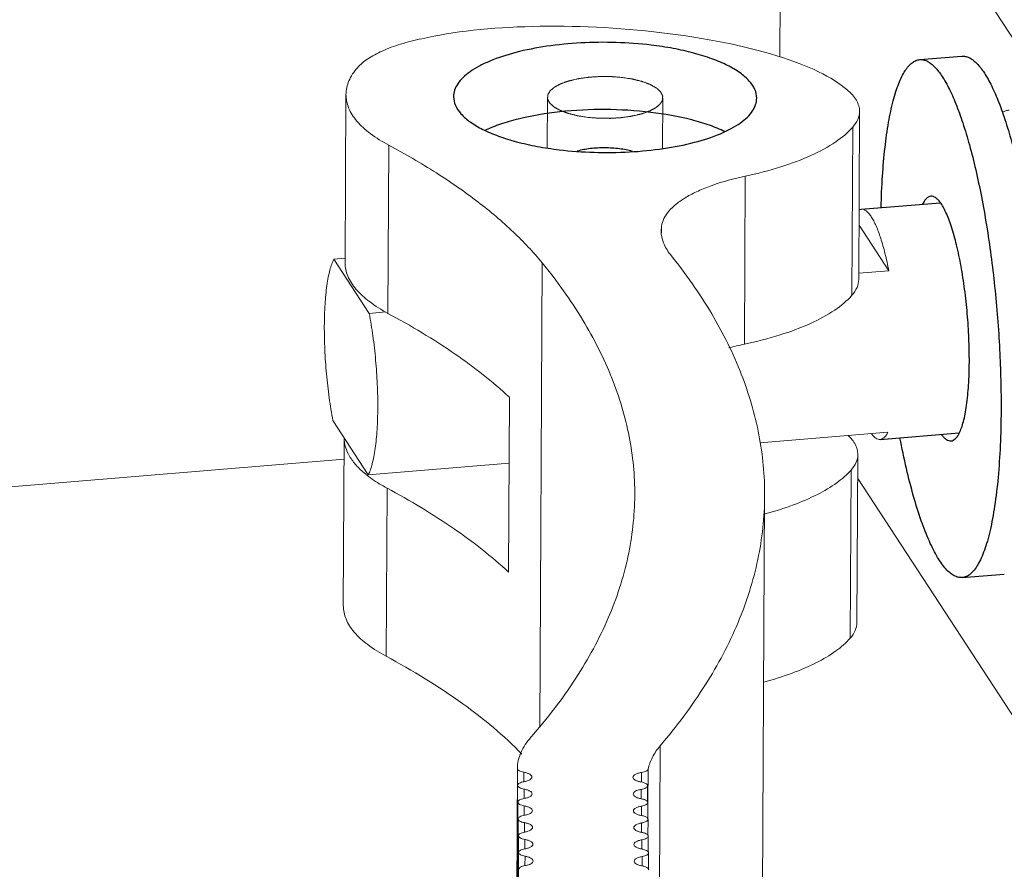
# Model space of a CAD drawing. Header units: millimetres. Extents: x 24895 to 26296, y -11704 to -10713.
# Tile 34 of 47: x 26164 to 26189, y -11435 to -11414. Entities that reach past the tile are written whole.
import ezdxf

# ---------------------------------------------------------------- set-up
doc = ezdxf.new("R2010")
doc.units = ezdxf.units.MM
doc.header["$LTSCALE"] = 50
doc.layers.get('0').update_dxf_attribs({"lineweight": 18})
doc.layers.add('02___PRT_ALL_AXES', color=7, linetype='Continuous')

msp = doc.modelspace()

# ---------------------------------------------------------------- linework, layer by layer
at = {"color": 7, "linetype": 'Continuous'}
for p, q in [((26190.367, -11415.786), (26183.764, -11405.666)), ((26183.479, -11408.946), (26183.45, -11414.555)), ((26172.611, -11419.684), (26172.633, -11415.492)), ((26185.419, -11420.105), (26185.44, -11415.912)), ((26185.271, -11416.305), (26185.25, -11420.498)), ((26173.679, -11420.949), (26173.701, -11416.756)), ((26182.589, -11417.527), (26182.567, -11421.719)), ((26180.491, -11418.889), (26180.499, -11418.777)), ((26180.499, -11418.777), (26180.498, -11418.94)), ((26186.169, -11419.887), (26185.426, -11418.748)), ((26172.329, -11419.598), (26172.611, -11419.575)), ((26172.329, -11419.598), (26173.211, -11420.949)), ((26177.467, -11431.242), (26177.526, -11419.691)), ((26185.42, -11419.948), (26186.169, -11419.887)), ((26173.211, -11420.949), (26173.628, -11420.915)), ((26176.688, -11427.403), (26176.711, -11423.043)), ((26172.308, -11423.623), (26173.19, -11424.974)), ((26182.949, -11424.174), (26186.148, -11423.911)), ((26172.567, -11428.236), (26172.588, -11424.052)), ((26185.375, -11428.657), (26185.396, -11424.464)), ((26153.283, -11426.172), (26172.586, -11424.589)), ((26173.19, -11424.974), (26176.702, -11424.686)), ((26185.227, -11424.857), (26185.206, -11429.05)), ((26185.393, -11425.064), (26206.736, -11457.774)), ((26173.635, -11429.501), (26173.656, -11425.308)), ((26183.007, -11438.249), (26183.073, -11425.505)), ((26180.404, -11444.476), (26180.469, -11431.732)), ((26176.841, -11445.043), (26176.907, -11432.298)), ((26176.907, -11432.298), (26176.907, -11432.298)), ((26180.168, -11432.312), (26180.164, -11433.147)), ((26177.067, -11432.628), (26177.068, -11432.393)), ((26180, -11432.399), (26179.999, -11432.635)), ((26176.913, -11432.72), (26176.847, -11445.465)), ((26176.913, -11432.719), (26176.913, -11432.719)), ((26177.073, -11433.046), (26177.074, -11432.812)), ((26179.994, -11432.82), (26179.993, -11433.054)), ((26180.152, -11432.727), (26180.15, -11433.133)), ((26180.152, -11432.729), (26180.152, -11432.728)), ((26176.919, -11433.139), (26176.853, -11445.883)), ((26176.919, -11433.137), (26176.919, -11433.138)), ((26177.079, -11433.465), (26177.08, -11433.231)), ((26180, -11433.238), (26179.999, -11433.473)), ((26180.159, -11433.146), (26180.156, -11433.551)), ((26180.158, -11433.147), (26180.158, -11433.147)), ((26176.925, -11433.558), (26176.859, -11446.302)), ((26176.925, -11433.556), (26176.925, -11433.557)), ((26180.165, -11433.564), (26180.162, -11433.97)), ((26180.164, -11433.566), (26180.164, -11433.565)), ((26177.085, -11433.884), (26177.086, -11433.649)), ((26180.006, -11433.657), (26180.005, -11433.891)), ((26176.931, -11433.977), (26176.865, -11446.721)), ((26176.932, -11433.975), (26176.932, -11433.976)), ((26180.171, -11433.983), (26180.168, -11434.389)), ((26180.17, -11433.985), (26180.17, -11433.984)), ((26177.091, -11434.303), (26177.092, -11434.068)), ((26180.012, -11434.076), (26180.011, -11434.31)), ((26176.871, -11447.137), (26176.937, -11434.393)), ((26177.097, -11434.721), (26177.098, -11434.487)), ((26180.018, -11434.495), (26180.017, -11434.729)), ((26180.175, -11434.808), (26180.177, -11434.404))]:
    msp.add_line(p, q, dxfattribs=at)
at = {"color": 2, "linetype": 'Continuous'}
for p, q in [((26177.656, -11415.557), (26177.649, -11416.82)), ((26180.536, -11415.572), (26180.529, -11416.835))]:
    msp.add_line(p, q, dxfattribs=at)
at = {"color": 7, "linetype": 'Continuous'}
for centre, radius, start, end in [((26184.074, -11428.808), 7.248, 102.0021, 105.1322), ((26174.724, -11422.997), 2.533, 230.5871, 232.0834)]:
    msp.add_arc(centre, radius, start, end, dxfattribs=at)
msp.add_ellipse((26179.096, -11415.565), major_axis=(6.335, -0.39), ratio=0.27359, start_param=0.330665, end_param=2.393643, dxfattribs=at)
for points, knots in [([(26174.524, -11414.1), (26174.344, -11414.137), (26174.009, -11414.222), (26173.554, -11414.388), (26173.19, -11414.581), (26172.994, -11414.74), (26172.92, -11414.824)], [0, 0, 0, 0, 0.308557, 0.580821, 0.811577, 1, 1, 1, 1]), ([(26172.92, -11414.824), (26172.833, -11414.923), (26172.691, -11415.129), (26172.633, -11415.377), (26172.633, -11415.492)], [0, 0, 0, 0, 0.531719, 1, 1, 1, 1]), ([(26185.44, -11415.913), (26185.441, -11415.866), (26185.426, -11415.768), (26185.363, -11415.628), (26185.26, -11415.492), (26185.172, -11415.411), (26185.122, -11415.371)], [0, 0, 0, 0, 0.216476, 0.448186, 0.707049, 1, 1, 1, 1]), ([(26172.633, -11415.492), (26172.632, -11415.606), (26172.685, -11415.849), (26172.907, -11416.184), (26173.254, -11416.494), (26173.54, -11416.671), (26173.701, -11416.756)], [0, 0, 0, 0, 0.196795, 0.419538, 0.684961, 1, 1, 1, 1]), ([(26189.171, -11415.884), (26189.142, -11415.886), (26189.083, -11415.897), (26189.028, -11415.921), (26189.001, -11415.935)], [0, 0, 0, 0, 0.489853, 1, 1, 1, 1]), ([(26185.271, -11416.305), (26185.322, -11416.247), (26185.406, -11416.126), (26185.44, -11415.981), (26185.44, -11415.913)], [0, 0, 0, 0, 0.531466, 1, 1, 1, 1]), ([(26182.589, -11417.527), (26182.889, -11417.463), (26183.45, -11417.319), (26184.21, -11417.039), (26184.82, -11416.714), (26185.147, -11416.447), (26185.271, -11416.305)], [0, 0, 0, 0, 0.308369, 0.580331, 0.811127, 1, 1, 1, 1]), ([(26173.701, -11416.756), (26174.104, -11416.973), (26174.866, -11417.414), (26175.908, -11418.134), (26176.796, -11418.882), (26177.304, -11419.419), (26177.526, -11419.691)], [0, 0, 0, 0, 0.283331, 0.544032, 0.782521, 1, 1, 1, 1]), ([(26180.499, -11418.777), (26180.509, -11418.712), (26180.555, -11418.576), (26180.685, -11418.388), (26180.875, -11418.21), (26181.122, -11418.043), (26181.422, -11417.889), (26181.909, -11417.694), (26182.309, -11417.587), (26182.589, -11417.527)], [0, 0, 0, 0, 0.078143, 0.165648, 0.266483, 0.38272, 0.514911, 0.662678, 1, 1, 1, 1]), ([(26185.427, -11418.37), (26185.431, -11418.367), (26185.449, -11418.359), (26185.468, -11418.354), (26185.483, -11418.353)], [0, 0, 0, 0, 0.259284, 1, 1, 1, 1]), ([(26185.483, -11418.353), (26185.503, -11418.352), (26185.548, -11418.359), (26185.611, -11418.396), (26185.674, -11418.459), (26185.712, -11418.511), (26185.732, -11418.541)], [0, 0, 0, 0, 0.187687, 0.405689, 0.673501, 1, 1, 1, 1]), ([(26185.732, -11418.541), (26185.753, -11418.574), (26185.796, -11418.648), (26185.88, -11418.825), (26185.977, -11419.094), (26186.082, -11419.468), (26186.141, -11419.741), (26186.169, -11419.887)], [0, 0, 0, 0, 0.083862, 0.180669, 0.411337, 0.68699, 1, 1, 1, 1]), ([(26180.722, -11419.481), (26180.651, -11419.392), (26180.535, -11419.207), (26180.49, -11418.991), (26180.491, -11418.889)], [0, 0, 0, 0, 0.528317, 1, 1, 1, 1]), ([(26183.073, -11425.505), (26183.076, -11424.995), (26182.977, -11423.955), (26182.523, -11422.418), (26181.768, -11420.902), (26181.098, -11419.95), (26180.722, -11419.481)], [0, 0, 0, 0, 0.232195, 0.471973, 0.726094, 1, 1, 1, 1]), ([(26172.308, -11423.623), (26172.272, -11423.435), (26172.209, -11423.048), (26172.142, -11422.458), (26172.101, -11421.859), (26172.088, -11421.28), (26172.104, -11420.745), (26172.142, -11420.339), (26172.188, -11420.056), (26172.228, -11419.878), (26172.273, -11419.727), (26172.309, -11419.637), (26172.329, -11419.598)], [0, 0, 0, 0, 0.140774, 0.289138, 0.438789, 0.583343, 0.716686, 0.833309, 0.8839, 0.928723, 0.967473, 1, 1, 1, 1]), ([(26172.611, -11419.684), (26172.61, -11419.798), (26172.663, -11420.042), (26172.885, -11420.376), (26173.233, -11420.687), (26173.519, -11420.863), (26173.679, -11420.949)], [0, 0, 0, 0, 0.196795, 0.419538, 0.68496, 1, 1, 1, 1]), ([(26177.526, -11419.691), (26177.894, -11420.142), (26178.551, -11421.056), (26179.292, -11422.515), (26179.739, -11423.995), (26179.836, -11424.997), (26179.833, -11425.488)], [0, 0, 0, 0, 0.274652, 0.528926, 0.768386, 1, 1, 1, 1]), ([(26185.25, -11420.498), (26185.301, -11420.44), (26185.385, -11420.318), (26185.418, -11420.172), (26185.419, -11420.105)], [0, 0, 0, 0, 0.53171, 1, 1, 1, 1]), ([(26182.567, -11421.719), (26182.868, -11421.655), (26183.428, -11421.512), (26184.188, -11421.231), (26184.798, -11420.907), (26185.126, -11420.639), (26185.25, -11420.498)], [0, 0, 0, 0, 0.308369, 0.580332, 0.811128, 1, 1, 1, 1]), ([(26173.211, -11420.949), (26173.247, -11421.137), (26173.31, -11421.523), (26173.377, -11422.114), (26173.418, -11422.713), (26173.431, -11423.292), (26173.415, -11423.827), (26173.377, -11424.233), (26173.331, -11424.516), (26173.291, -11424.694), (26173.246, -11424.845), (26173.21, -11424.934), (26173.19, -11424.974)], [0, 0, 0, 0, 0.140774, 0.289138, 0.438789, 0.583343, 0.716686, 0.833309, 0.8839, 0.928723, 0.967473, 1, 1, 1, 1]), ([(26176.711, -11423.043), (26176.288, -11422.65), (26175.314, -11421.89), (26174.255, -11421.258), (26173.679, -11420.949)], [0, 0, 0, 0, 0.468754, 1, 1, 1, 1]), ([(26185.396, -11424.464), (26185.396, -11424.424), (26185.386, -11424.341), (26185.32, -11424.171), (26185.228, -11424.06), (26185.157, -11423.992)], [0, 0, 0, 0, 0.223444, 0.458789, 1, 1, 1, 1]), ([(26185.953, -11424.094), (26185.936, -11424.095), (26185.897, -11424.091), (26185.842, -11424.063), (26185.787, -11424.016), (26185.754, -11423.977), (26185.737, -11423.954)], [0, 0, 0, 0, 0.197315, 0.419441, 0.683864, 1, 1, 1, 1]), ([(26186.148, -11423.911), (26186.135, -11423.938), (26186.108, -11423.985), (26186.061, -11424.043), (26186.009, -11424.081), (26185.971, -11424.093), (26185.953, -11424.094)], [0, 0, 0, 0, 0.318026, 0.58314, 0.804507, 1, 1, 1, 1]), ([(26172.588, -11424.053), (26172.589, -11424.131), (26172.614, -11424.293), (26172.72, -11424.526), (26172.89, -11424.752), (26173.035, -11424.887), (26173.116, -11424.954)], [0, 0, 0, 0, 0.21706, 0.449168, 0.707663, 1, 1, 1, 1]), ([(26185.227, -11424.857), (26185.278, -11424.799), (26185.362, -11424.678), (26185.396, -11424.532), (26185.396, -11424.464)], [0, 0, 0, 0, 0.53171, 1, 1, 1, 1]), ([(26183.085, -11425.949), (26183.323, -11425.884), (26183.768, -11425.746), (26184.37, -11425.49), (26184.858, -11425.204), (26185.123, -11424.976), (26185.227, -11424.857)], [0, 0, 0, 0, 0.304156, 0.573428, 0.805315, 1, 1, 1, 1]), ([(26173.168, -11424.995), (26173.203, -11425.023), (26173.359, -11425.138), (26173.526, -11425.238), (26173.656, -11425.308)], [0, 0, 0, 0, 0.234013, 1, 1, 1, 1]), ([(26176.688, -11427.403), (26176.266, -11427.01), (26175.291, -11426.25), (26174.233, -11425.617), (26173.656, -11425.308)], [0, 0, 0, 0, 0.468754, 1, 1, 1, 1]), ([(26179.833, -11425.488), (26179.83, -11426.002), (26179.713, -11427.052), (26179.206, -11428.597), (26178.378, -11430.113), (26177.651, -11431.056), (26177.244, -11431.521)], [0, 0, 0, 0, 0.230146, 0.46881, 0.723475, 1, 1, 1, 1]), ([(26180.469, -11431.732), (26180.879, -11431.251), (26181.611, -11430.274), (26182.444, -11428.709), (26182.952, -11427.116), (26183.07, -11426.035), (26183.073, -11425.505)], [0, 0, 0, 0, 0.275442, 0.529881, 0.769005, 1, 1, 1, 1]), ([(26172.567, -11428.236), (26172.566, -11428.35), (26172.619, -11428.594), (26172.841, -11428.928), (26173.188, -11429.239), (26173.475, -11429.415), (26173.635, -11429.501)], [0, 0, 0, 0, 0.196797, 0.419551, 0.684922, 1, 1, 1, 1]), ([(26185.206, -11429.05), (26185.257, -11428.992), (26185.34, -11428.87), (26185.374, -11428.724), (26185.375, -11428.657)], [0, 0, 0, 0, 0.531711, 1, 1, 1, 1]), ([(26183.049, -11430.145), (26183.289, -11430.081), (26183.736, -11429.942), (26184.343, -11429.685), (26184.834, -11429.398), (26185.101, -11429.169), (26185.206, -11429.05)], [0, 0, 0, 0, 0.30422, 0.573629, 0.805464, 1, 1, 1, 1]), ([(26177.021, -11431.943), (26176.572, -11431.477), (26175.492, -11430.58), (26174.295, -11429.855), (26173.635, -11429.501)], [0, 0, 0, 0, 0.463385, 1, 1, 1, 1]), ([(26177.244, -11431.521), (26177.143, -11431.636), (26177.015, -11431.822), (26176.924, -11432.097), (26176.908, -11432.232), (26176.907, -11432.298)], [0, 0, 0, 0, 0.530388, 0.769538, 1, 1, 1, 1]), ([(26180.168, -11432.312), (26180.189, -11432.21), (26180.266, -11432.001), (26180.394, -11431.82), (26180.469, -11431.732)], [0, 0, 0, 0, 0.472978, 1, 1, 1, 1]), ([(26176.907, -11432.298), (26176.907, -11432.322), (26176.946, -11432.356), (26177.005, -11432.379), (26177.046, -11432.389), (26177.068, -11432.393)], [0, 0, 0, 0, 0.361911, 0.649808, 1, 1, 1, 1]), ([(26180, -11432.399), (26180.022, -11432.395), (26180.063, -11432.386), (26180.122, -11432.365), (26180.164, -11432.336), (26180.168, -11432.312)], [0, 0, 0, 0, 0.341428, 0.627489, 1, 1, 1, 1]), ([(26177.068, -11432.393), (26177.096, -11432.398), (26177.147, -11432.411), (26177.22, -11432.44), (26177.27, -11432.482), (26177.27, -11432.512)], [0, 0, 0, 0, 0.350211, 0.63812, 1, 1, 1, 1]), ([(26177.27, -11432.512), (26177.269, -11432.541), (26177.221, -11432.583), (26177.149, -11432.61), (26177.099, -11432.623), (26177.071, -11432.628)], [0, 0, 0, 0, 0.362597, 0.65006, 1, 1, 1, 1]), ([(26179.991, -11432.635), (26179.963, -11432.63), (26179.912, -11432.617), (26179.839, -11432.589), (26179.789, -11432.546), (26179.79, -11432.517)], [0, 0, 0, 0, 0.350396, 0.63814, 1, 1, 1, 1]), ([(26179.79, -11432.517), (26179.79, -11432.486), (26179.842, -11432.443), (26179.918, -11432.415), (26179.971, -11432.403), (26180, -11432.399)], [0, 0, 0, 0, 0.360528, 0.649101, 1, 1, 1, 1]), ([(26177.071, -11432.628), (26177.05, -11432.632), (26177.01, -11432.641), (26176.953, -11432.663), (26176.914, -11432.696), (26176.913, -11432.719)], [0, 0, 0, 0, 0.348621, 0.636407, 1, 1, 1, 1]), ([(26176.913, -11432.719), (26176.914, -11432.73), (26176.925, -11432.753), (26176.961, -11432.778), (26177.012, -11432.798), (26177.052, -11432.808), (26177.074, -11432.812)], [0, 0, 0, 0, 0.157206, 0.37041, 0.656018, 1, 1, 1, 1]), ([(26177.074, -11432.812), (26177.102, -11432.817), (26177.153, -11432.83), (26177.226, -11432.858), (26177.276, -11432.901), (26177.276, -11432.931)], [0, 0, 0, 0, 0.350222, 0.638151, 1, 1, 1, 1]), ([(26179.796, -11432.935), (26179.796, -11432.906), (26179.844, -11432.864), (26179.916, -11432.837), (26179.966, -11432.824), (26179.994, -11432.82)], [0, 0, 0, 0, 0.362596, 0.650059, 1, 1, 1, 1]), ([(26180.152, -11432.728), (26180.151, -11432.718), (26180.14, -11432.694), (26180.104, -11432.669), (26180.053, -11432.649), (26180.013, -11432.639), (26179.991, -11432.635)], [0, 0, 0, 0, 0.157206, 0.37041, 0.656018, 1, 1, 1, 1]), ([(26179.994, -11432.82), (26180.016, -11432.816), (26180.055, -11432.806), (26180.112, -11432.784), (26180.152, -11432.752), (26180.152, -11432.729)], [0, 0, 0, 0, 0.348621, 0.636407, 1, 1, 1, 1]), ([(26177.077, -11433.046), (26177.056, -11433.05), (26177.016, -11433.06), (26176.959, -11433.082), (26176.92, -11433.114), (26176.919, -11433.137)], [0, 0, 0, 0, 0.348621, 0.636407, 1, 1, 1, 1]), ([(26177.276, -11432.931), (26177.275, -11432.96), (26177.227, -11433.002), (26177.155, -11433.029), (26177.105, -11433.042), (26177.077, -11433.046)], [0, 0, 0, 0, 0.362596, 0.650059, 1, 1, 1, 1]), ([(26179.997, -11433.054), (26179.969, -11433.049), (26179.918, -11433.036), (26179.845, -11433.008), (26179.795, -11432.965), (26179.796, -11432.935)], [0, 0, 0, 0, 0.350222, 0.638151, 1, 1, 1, 1]), ([(26180.154, -11433.133), (26180.146, -11433.111), (26180.09, -11433.075), (26180.033, -11433.061), (26179.997, -11433.054)], [0, 0, 0, 0, 0.38659, 1, 1, 1, 1]), ([(26176.919, -11433.138), (26176.92, -11433.148), (26176.931, -11433.172), (26176.967, -11433.197), (26177.018, -11433.217), (26177.058, -11433.227), (26177.08, -11433.231)], [0, 0, 0, 0, 0.157206, 0.37041, 0.656018, 1, 1, 1, 1]), ([(26177.08, -11433.231), (26177.108, -11433.236), (26177.159, -11433.249), (26177.232, -11433.277), (26177.282, -11433.32), (26177.282, -11433.349)], [0, 0, 0, 0, 0.350222, 0.638151, 1, 1, 1, 1]), ([(26179.802, -11433.354), (26179.802, -11433.325), (26179.85, -11433.283), (26179.922, -11433.256), (26179.972, -11433.243), (26180, -11433.238)], [0, 0, 0, 0, 0.362596, 0.650059, 1, 1, 1, 1]), ([(26180, -11433.238), (26180.022, -11433.234), (26180.061, -11433.225), (26180.118, -11433.203), (26180.158, -11433.17), (26180.158, -11433.147)], [0, 0, 0, 0, 0.348621, 0.636407, 1, 1, 1, 1]), ([(26177.083, -11433.465), (26177.062, -11433.469), (26177.022, -11433.479), (26176.965, -11433.501), (26176.926, -11433.533), (26176.925, -11433.556)], [0, 0, 0, 0, 0.348621, 0.636407, 1, 1, 1, 1]), ([(26176.925, -11433.557), (26176.927, -11433.567), (26176.937, -11433.59), (26176.973, -11433.615), (26177.024, -11433.636), (26177.064, -11433.645), (26177.086, -11433.649)], [0, 0, 0, 0, 0.157206, 0.37041, 0.656018, 1, 1, 1, 1]), ([(26177.282, -11433.349), (26177.281, -11433.378), (26177.233, -11433.42), (26177.161, -11433.448), (26177.111, -11433.46), (26177.083, -11433.465)], [0, 0, 0, 0, 0.362596, 0.650059, 1, 1, 1, 1]), ([(26180.003, -11433.473), (26179.975, -11433.468), (26179.924, -11433.455), (26179.851, -11433.426), (26179.801, -11433.384), (26179.802, -11433.354)], [0, 0, 0, 0, 0.350222, 0.638151, 1, 1, 1, 1]), ([(26180.151, -11433.536), (26180.137, -11433.519), (26180.086, -11433.492), (26180.034, -11433.478), (26180.003, -11433.473)], [0, 0, 0, 0, 0.413439, 1, 1, 1, 1]), ([(26180.006, -11433.657), (26180.028, -11433.653), (26180.067, -11433.643), (26180.124, -11433.622), (26180.164, -11433.589), (26180.164, -11433.566)], [0, 0, 0, 0, 0.348621, 0.636407, 1, 1, 1, 1]), ([(26177.086, -11433.649), (26177.114, -11433.655), (26177.165, -11433.667), (26177.238, -11433.696), (26177.288, -11433.739), (26177.288, -11433.768)], [0, 0, 0, 0, 0.350222, 0.638151, 1, 1, 1, 1]), ([(26177.288, -11433.768), (26177.288, -11433.797), (26177.239, -11433.839), (26177.167, -11433.867), (26177.117, -11433.879), (26177.089, -11433.884)], [0, 0, 0, 0, 0.362596, 0.650059, 1, 1, 1, 1]), ([(26180.009, -11433.891), (26179.981, -11433.886), (26179.93, -11433.874), (26179.857, -11433.845), (26179.807, -11433.802), (26179.808, -11433.773)], [0, 0, 0, 0, 0.350222, 0.638151, 1, 1, 1, 1]), ([(26179.808, -11433.773), (26179.808, -11433.744), (26179.856, -11433.702), (26179.928, -11433.674), (26179.978, -11433.662), (26180.006, -11433.657)], [0, 0, 0, 0, 0.362596, 0.650059, 1, 1, 1, 1]), ([(26177.089, -11433.884), (26177.068, -11433.888), (26177.028, -11433.898), (26176.971, -11433.919), (26176.932, -11433.952), (26176.932, -11433.975)], [0, 0, 0, 0, 0.348621, 0.636407, 1, 1, 1, 1]), ([(26176.932, -11433.976), (26176.933, -11433.986), (26176.943, -11434.009), (26176.979, -11434.034), (26177.03, -11434.055), (26177.07, -11434.064), (26177.092, -11434.068)], [0, 0, 0, 0, 0.157206, 0.37041, 0.656018, 1, 1, 1, 1]), ([(26180.148, -11433.945), (26180.131, -11433.931), (26180.085, -11433.909), (26180.037, -11433.897), (26180.009, -11433.891)], [0, 0, 0, 0, 0.429863, 1, 1, 1, 1]), ([(26180.012, -11434.076), (26180.034, -11434.072), (26180.074, -11434.062), (26180.13, -11434.04), (26180.17, -11434.008), (26180.17, -11433.985)], [0, 0, 0, 0, 0.348621, 0.636407, 1, 1, 1, 1]), ([(26177.095, -11434.303), (26177.074, -11434.307), (26177.034, -11434.316), (26176.984, -11434.336), (26176.948, -11434.361), (26176.938, -11434.384), (26176.938, -11434.394)], [0, 0, 0, 0, 0.345262, 0.630681, 0.842825, 1, 1, 1, 1]), ([(26177.092, -11434.068), (26177.12, -11434.073), (26177.171, -11434.086), (26177.244, -11434.115), (26177.294, -11434.157), (26177.294, -11434.187)], [0, 0, 0, 0, 0.350222, 0.638151, 1, 1, 1, 1]), ([(26177.294, -11434.187), (26177.294, -11434.216), (26177.245, -11434.258), (26177.173, -11434.285), (26177.123, -11434.298), (26177.095, -11434.303)], [0, 0, 0, 0, 0.362596, 0.650059, 1, 1, 1, 1]), ([(26180.015, -11434.31), (26179.987, -11434.305), (26179.936, -11434.292), (26179.863, -11434.264), (26179.813, -11434.221), (26179.814, -11434.192)], [0, 0, 0, 0, 0.350222, 0.638151, 1, 1, 1, 1]), ([(26179.814, -11434.192), (26179.814, -11434.163), (26179.862, -11434.121), (26179.934, -11434.093), (26179.984, -11434.081), (26180.012, -11434.076)], [0, 0, 0, 0, 0.362596, 0.650059, 1, 1, 1, 1]), ([(26176.938, -11434.394), (26176.938, -11434.418), (26176.978, -11434.451), (26177.036, -11434.473), (26177.076, -11434.483), (26177.098, -11434.487)], [0, 0, 0, 0, 0.363937, 0.651972, 1, 1, 1, 1]), ([(26177.098, -11434.487), (26177.126, -11434.492), (26177.177, -11434.505), (26177.25, -11434.533), (26177.3, -11434.576), (26177.3, -11434.606)], [0, 0, 0, 0, 0.350222, 0.638151, 1, 1, 1, 1]), ([(26179.82, -11434.61), (26179.82, -11434.581), (26179.868, -11434.539), (26179.94, -11434.512), (26179.99, -11434.499), (26180.018, -11434.495)], [0, 0, 0, 0, 0.362596, 0.650059, 1, 1, 1, 1]), ([(26180.154, -11434.364), (26180.137, -11434.35), (26180.091, -11434.328), (26180.043, -11434.315), (26180.015, -11434.31)], [0, 0, 0, 0, 0.429609, 1, 1, 1, 1]), ([(26180.018, -11434.495), (26180.04, -11434.491), (26180.079, -11434.481), (26180.13, -11434.461), (26180.165, -11434.436), (26180.175, -11434.413), (26180.176, -11434.403)], [0, 0, 0, 0, 0.345262, 0.630681, 0.842825, 1, 1, 1, 1]), ([(26177.101, -11434.721), (26177.08, -11434.725), (26177.04, -11434.735), (26176.983, -11434.757), (26176.944, -11434.789), (26176.944, -11434.812)], [0, 0, 0, 0, 0.348621, 0.636407, 1, 1, 1, 1]), ([(26177.3, -11434.606), (26177.3, -11434.635), (26177.251, -11434.677), (26177.179, -11434.704), (26177.129, -11434.717), (26177.101, -11434.721)], [0, 0, 0, 0, 0.362596, 0.650059, 1, 1, 1, 1]), ([(26180.021, -11434.729), (26179.993, -11434.724), (26179.942, -11434.711), (26179.869, -11434.683), (26179.819, -11434.64), (26179.82, -11434.61)], [0, 0, 0, 0, 0.350222, 0.638151, 1, 1, 1, 1]), ([(26180.16, -11434.782), (26180.144, -11434.768), (26180.097, -11434.746), (26180.049, -11434.734), (26180.021, -11434.729)], [0, 0, 0, 0, 0.429863, 1, 1, 1, 1])]:
    msp.add_open_spline(points, degree=3, knots=knots, dxfattribs=at)
at = {"color": 2, "linetype": 'Continuous'}
for points in [[(26178.66, -11416.062), (26178.638, -11416.058), (26178.595, -11416.051), (26178.541, -11416.043), (26178.498, -11416.036), (26178.466, -11416.031), (26178.439, -11416.026), (26178.42, -11416.023), (26178.41, -11416.021), (26178.401, -11416.02), (26178.394, -11416.018), (26178.384, -11416.016), (26178.368, -11416.012), (26178.343, -11416.005), (26178.314, -11415.998), (26178.286, -11415.991), (26178.257, -11415.983), (26178.228, -11415.976), (26178.203, -11415.97), (26178.186, -11415.966), (26178.177, -11415.963), (26178.169, -11415.962), (26178.164, -11415.959), (26178.155, -11415.956), (26178.141, -11415.951), (26178.12, -11415.943), (26178.096, -11415.934), (26178.071, -11415.924), (26178.047, -11415.915), (26178.026, -11415.908), (26178.01, -11415.901), (26177.998, -11415.897), (26177.987, -11415.893), (26177.98, -11415.89), (26177.976, -11415.889), (26177.973, -11415.888), (26177.971, -11415.886), (26177.967, -11415.884), (26177.962, -11415.881), (26177.954, -11415.877), (26177.944, -11415.871), (26177.931, -11415.864), (26177.914, -11415.855), (26177.895, -11415.844), (26177.875, -11415.833), (26177.859, -11415.823), (26177.846, -11415.816), (26177.836, -11415.811), (26177.828, -11415.806), (26177.823, -11415.803), (26177.819, -11415.801), (26177.817, -11415.8), (26177.815, -11415.798), (26177.813, -11415.796), (26177.809, -11415.793), (26177.804, -11415.788), (26177.797, -11415.782), (26177.789, -11415.774), (26177.778, -11415.764), (26177.765, -11415.752), (26177.752, -11415.74), (26177.741, -11415.73), (26177.732, -11415.722), (26177.726, -11415.716), (26177.72, -11415.711), (26177.716, -11415.708), (26177.714, -11415.706), (26177.712, -11415.704), (26177.712, -11415.703), (26177.711, -11415.701), (26177.709, -11415.697), (26177.706, -11415.692), (26177.703, -11415.685), (26177.699, -11415.677), (26177.693, -11415.667), (26177.687, -11415.654), (26177.68, -11415.641), (26177.675, -11415.631), (26177.671, -11415.623), (26177.667, -11415.616), (26177.665, -11415.611), (26177.663, -11415.607), (26177.662, -11415.605), (26177.661, -11415.604), (26177.661, -11415.602), (26177.661, -11415.6), (26177.661, -11415.596), (26177.661, -11415.591), (26177.662, -11415.585), (26177.662, -11415.576), (26177.662, -11415.565), (26177.663, -11415.553), (26177.663, -11415.54), (26177.663, -11415.529), (26177.664, -11415.521), (26177.664, -11415.514), (26177.664, -11415.509), (26177.664, -11415.505), (26177.664, -11415.503), (26177.664, -11415.502), (26177.665, -11415.5), (26177.666, -11415.498), (26177.668, -11415.494), (26177.671, -11415.489), (26177.675, -11415.483), (26177.68, -11415.474), (26177.686, -11415.464), (26177.694, -11415.451), (26177.701, -11415.438), (26177.707, -11415.428), (26177.712, -11415.419), (26177.716, -11415.413), (26177.719, -11415.408), (26177.721, -11415.404), (26177.722, -11415.402), (26177.723, -11415.4), (26177.725, -11415.399), (26177.727, -11415.397), (26177.731, -11415.393), (26177.737, -11415.388), (26177.744, -11415.383), (26177.753, -11415.375), (26177.765, -11415.365), (26177.779, -11415.353), (26177.792, -11415.342), (26177.804, -11415.332), (26177.813, -11415.324), (26177.82, -11415.318), (26177.826, -11415.314), (26177.83, -11415.31), (26177.832, -11415.308), (26177.834, -11415.307), (26177.837, -11415.305), (26177.84, -11415.304), (26177.846, -11415.301), (26177.854, -11415.296), (26177.864, -11415.291), (26177.877, -11415.284), (26177.894, -11415.275), (26177.913, -11415.265), (26177.933, -11415.255), (26177.95, -11415.246), (26177.963, -11415.239), (26177.973, -11415.234), (26177.981, -11415.229), (26177.987, -11415.226), (26177.99, -11415.224), (26177.993, -11415.223), (26177.996, -11415.222), (26178, -11415.221), (26178.007, -11415.218), (26178.018, -11415.214), (26178.03, -11415.21), (26178.047, -11415.204), (26178.068, -11415.197), (26178.093, -11415.188), (26178.118, -11415.179), (26178.139, -11415.172), (26178.156, -11415.166), (26178.169, -11415.161), (26178.179, -11415.158), (26178.186, -11415.155), (26178.191, -11415.154), (26178.194, -11415.153), (26178.197, -11415.152), (26178.202, -11415.151), (26178.211, -11415.149), (26178.224, -11415.146), (26178.239, -11415.142), (26178.259, -11415.138), (26178.284, -11415.132), (26178.324, -11415.122), (26178.363, -11415.113), (26178.398, -11415.105), (26178.416, -11415.101), (26178.426, -11415.099), (26178.433, -11415.097), (26178.442, -11415.096), (26178.452, -11415.094), (26178.471, -11415.092), (26178.499, -11415.088), (26178.531, -11415.083), (26178.575, -11415.077), (26178.618, -11415.071), (26178.656, -11415.066), (26178.675, -11415.063), (26178.686, -11415.061), (26178.694, -11415.06), (26178.703, -11415.06), (26178.714, -11415.059), (26178.735, -11415.058), (26178.763, -11415.056), (26178.798, -11415.054), (26178.844, -11415.051), (26178.89, -11415.048), (26178.93, -11415.045), (26178.953, -11415.044), (26178.971, -11415.042), (26178.988, -11415.043), (26179.012, -11415.043), (26179.053, -11415.043), (26179.111, -11415.044), (26179.17, -11415.044), (26179.211, -11415.045), (26179.234, -11415.045), (26179.252, -11415.045), (26179.269, -11415.047), (26179.292, -11415.048), (26179.322, -11415.051), (26179.357, -11415.054), (26179.403, -11415.057), (26179.462, -11415.062), (26179.508, -11415.066), (26179.531, -11415.068)], [(26179.531, -11415.068), (26179.553, -11415.071), (26179.596, -11415.078), (26179.65, -11415.087), (26179.693, -11415.094), (26179.725, -11415.099), (26179.752, -11415.103), (26179.771, -11415.106), (26179.782, -11415.108), (26179.79, -11415.109), (26179.797, -11415.111), (26179.807, -11415.113), (26179.824, -11415.118), (26179.848, -11415.124), (26179.877, -11415.131), (26179.906, -11415.139), (26179.935, -11415.146), (26179.964, -11415.153), (26179.988, -11415.159), (26180.005, -11415.164), (26180.014, -11415.166), (26180.022, -11415.168), (26180.028, -11415.17), (26180.036, -11415.173), (26180.05, -11415.179), (26180.071, -11415.186), (26180.095, -11415.196), (26180.12, -11415.205), (26180.144, -11415.214), (26180.165, -11415.222), (26180.181, -11415.228), (26180.194, -11415.233), (26180.204, -11415.237), (26180.211, -11415.239), (26180.215, -11415.241), (26180.218, -11415.242), (26180.221, -11415.243), (26180.224, -11415.245), (26180.23, -11415.248), (26180.238, -11415.253), (26180.247, -11415.258), (26180.26, -11415.266), (26180.277, -11415.275), (26180.296, -11415.286), (26180.316, -11415.297), (26180.332, -11415.306), (26180.345, -11415.313), (26180.355, -11415.319), (26180.363, -11415.323), (26180.369, -11415.327), (26180.372, -11415.328), (26180.375, -11415.33), (26180.376, -11415.331), (26180.378, -11415.333), (26180.382, -11415.337), (26180.387, -11415.342), (26180.394, -11415.348), (26180.403, -11415.356), (26180.413, -11415.365), (26180.426, -11415.377), (26180.439, -11415.389), (26180.45, -11415.399), (26180.459, -11415.407), (26180.466, -11415.413), (26180.471, -11415.418), (26180.475, -11415.422), (26180.477, -11415.424), (26180.479, -11415.425), (26180.479, -11415.427), (26180.48, -11415.429), (26180.482, -11415.432), (26180.485, -11415.438), (26180.488, -11415.444), (26180.493, -11415.452), (26180.498, -11415.463), (26180.504, -11415.475), (26180.511, -11415.488), (26180.516, -11415.498), (26180.52, -11415.507), (26180.524, -11415.513), (26180.526, -11415.518), (26180.528, -11415.522), (26180.529, -11415.524), (26180.53, -11415.526), (26180.53, -11415.527), (26180.53, -11415.529), (26180.53, -11415.533), (26180.53, -11415.538), (26180.53, -11415.545), (26180.529, -11415.553), (26180.529, -11415.564), (26180.529, -11415.577), (26180.528, -11415.59), (26180.528, -11415.6), (26180.528, -11415.609), (26180.527, -11415.615), (26180.527, -11415.62), (26180.527, -11415.624), (26180.527, -11415.626), (26180.527, -11415.628), (26180.526, -11415.629), (26180.525, -11415.632), (26180.523, -11415.635), (26180.52, -11415.641), (26180.516, -11415.647), (26180.511, -11415.655), (26180.505, -11415.666), (26180.498, -11415.679), (26180.49, -11415.691), (26180.484, -11415.702), (26180.479, -11415.71), (26180.475, -11415.717), (26180.472, -11415.722), (26180.47, -11415.726), (26180.469, -11415.728), (26180.468, -11415.729), (26180.466, -11415.731), (26180.464, -11415.733), (26180.46, -11415.736), (26180.454, -11415.741), (26180.447, -11415.747), (26180.438, -11415.755), (26180.426, -11415.764), (26180.413, -11415.776), (26180.399, -11415.788), (26180.387, -11415.797), (26180.378, -11415.805), (26180.371, -11415.811), (26180.365, -11415.816), (26180.361, -11415.819), (26180.359, -11415.821), (26180.357, -11415.823), (26180.355, -11415.824), (26180.351, -11415.826), (26180.346, -11415.829), (26180.337, -11415.833), (26180.327, -11415.838), (26180.314, -11415.845), (26180.298, -11415.854), (26180.278, -11415.864), (26180.258, -11415.875), (26180.241, -11415.884), (26180.228, -11415.891), (26180.218, -11415.896), (26180.21, -11415.9), (26180.204, -11415.903), (26180.201, -11415.905), (26180.199, -11415.906), (26180.195, -11415.907), (26180.191, -11415.909), (26180.184, -11415.911), (26180.173, -11415.915), (26180.161, -11415.919), (26180.144, -11415.925), (26180.123, -11415.933), (26180.098, -11415.941), (26180.073, -11415.95), (26180.052, -11415.958), (26180.035, -11415.964), (26180.023, -11415.968), (26180.012, -11415.972), (26180.005, -11415.974), (26180.001, -11415.976), (26179.998, -11415.977), (26179.994, -11415.978), (26179.989, -11415.979), (26179.98, -11415.981), (26179.968, -11415.984), (26179.953, -11415.987), (26179.933, -11415.992), (26179.908, -11415.998), (26179.868, -11416.007), (26179.828, -11416.016), (26179.793, -11416.024), (26179.775, -11416.028), (26179.765, -11416.031), (26179.758, -11416.033), (26179.75, -11416.034), (26179.739, -11416.035), (26179.72, -11416.038), (26179.693, -11416.042), (26179.66, -11416.046), (26179.616, -11416.052), (26179.573, -11416.058), (26179.535, -11416.064), (26179.516, -11416.067), (26179.505, -11416.068), (26179.497, -11416.069), (26179.488, -11416.07), (26179.477, -11416.07), (26179.457, -11416.072), (26179.428, -11416.074), (26179.393, -11416.076), (26179.347, -11416.079), (26179.301, -11416.082), (26179.261, -11416.084), (26179.238, -11416.085), (26179.221, -11416.087), (26179.203, -11416.086), (26179.18, -11416.086), (26179.139, -11416.086), (26179.08, -11416.086), (26179.022, -11416.085), (26178.981, -11416.085), (26178.957, -11416.084), (26178.94, -11416.085), (26178.922, -11416.083), (26178.899, -11416.081), (26178.87, -11416.079), (26178.835, -11416.076), (26178.788, -11416.072), (26178.73, -11416.067), (26178.683, -11416.063), (26178.66, -11416.062)]]:
    msp.add_open_spline(points, degree=3, knots=[0, 0, 0, 0, 0.015625, 0.03125, 0.039062, 0.046875, 0.054688, 0.058594, 0.060547, 0.0625, 0.064453, 0.066406, 0.070312, 0.078125, 0.085938, 0.09375, 0.101562, 0.109375, 0.117188, 0.121094, 0.123047, 0.125, 0.126953, 0.128906, 0.132812, 0.140625, 0.148438, 0.15625, 0.164062, 0.171875, 0.175781, 0.179688, 0.183594, 0.185547, 0.186523, 0.1875, 0.188477, 0.189453, 0.191406, 0.195312, 0.199219, 0.203125, 0.210938, 0.21875, 0.226562, 0.234375, 0.238281, 0.242188, 0.246094, 0.248047, 0.249023, 0.25, 0.250977, 0.251953, 0.253906, 0.257812, 0.261719, 0.265625, 0.273438, 0.28125, 0.289062, 0.296875, 0.300781, 0.304688, 0.308594, 0.310547, 0.311523, 0.3125, 0.313477, 0.314453, 0.316406, 0.320312, 0.324219, 0.328125, 0.335938, 0.34375, 0.351562, 0.359375, 0.363281, 0.367188, 0.371094, 0.373047, 0.374023, 0.375, 0.375977, 0.376953, 0.378906, 0.382812, 0.386719, 0.390625, 0.398438, 0.40625, 0.414062, 0.421875, 0.425781, 0.429688, 0.433594, 0.435547, 0.436523, 0.4375, 0.438477, 0.439453, 0.441406, 0.445312, 0.449219, 0.453125, 0.460938, 0.46875, 0.476562, 0.484375, 0.488281, 0.492188, 0.496094, 0.498047, 0.499023, 0.5, 0.500977, 0.501953, 0.503906, 0.507812, 0.511719, 0.515625, 0.523438, 0.53125, 0.539062, 0.546875, 0.550781, 0.554688, 0.558594, 0.560547, 0.561523, 0.5625, 0.563477, 0.564453, 0.566406, 0.570312, 0.574219, 0.578125, 0.585938, 0.59375, 0.601562, 0.609375, 0.613281, 0.617188, 0.621094, 0.623047, 0.624023, 0.625, 0.625977, 0.626953, 0.628906, 0.632812, 0.636719, 0.640625, 0.648438, 0.65625, 0.664062, 0.671875, 0.675781, 0.679688, 0.683594, 0.685547, 0.686523, 0.6875, 0.688477, 0.689453, 0.691406, 0.695312, 0.699219, 0.703125, 0.710938, 0.71875, 0.734375, 0.742188, 0.746094, 0.748047, 0.75, 0.751953, 0.753906, 0.757812, 0.765625, 0.773438, 0.78125, 0.796875, 0.804688, 0.808594, 0.810547, 0.8125, 0.814453, 0.816406, 0.820312, 0.828125, 0.835938, 0.84375, 0.859375, 0.867188, 0.871094, 0.875, 0.878906, 0.882812, 0.890625, 0.90625, 0.921875, 0.929688, 0.933594, 0.9375, 0.941406, 0.945312, 0.953125, 0.960938, 0.96875, 0.984375, 1, 1, 1, 1], dxfattribs=at)
at = {"color": 7, "linetype": 'Continuous'}
for points in [[(26180.158, -11433.147), (26180.157, -11433.142), (26180.156, -11433.137), (26180.154, -11433.133)], [(26180.16, -11433.551), (26180.158, -11433.546), (26180.155, -11433.541), (26180.151, -11433.536)], [(26180.164, -11433.565), (26180.163, -11433.561), (26180.162, -11433.556), (26180.16, -11433.551)], [(26180.157, -11433.955), (26180.154, -11433.951), (26180.151, -11433.948), (26180.148, -11433.945)], [(26180.166, -11433.97), (26180.164, -11433.964), (26180.161, -11433.959), (26180.157, -11433.955)], [(26180.17, -11433.984), (26180.169, -11433.979), (26180.168, -11433.974), (26180.166, -11433.97)], [(26180.163, -11434.373), (26180.16, -11434.37), (26180.157, -11434.367), (26180.154, -11434.364)], [(26180.173, -11434.389), (26180.171, -11434.383), (26180.167, -11434.378), (26180.163, -11434.373)], [(26180.176, -11434.403), (26180.176, -11434.398), (26180.175, -11434.393), (26180.173, -11434.389)], [(26180.169, -11434.792), (26180.166, -11434.789), (26180.163, -11434.785), (26180.16, -11434.782)], [(26180.178, -11434.808), (26180.176, -11434.802), (26180.173, -11434.797), (26180.169, -11434.792)], [(26180.182, -11434.822), (26180.181, -11434.817), (26180.18, -11434.812), (26180.178, -11434.808)]]:
    msp.add_open_spline(points, degree=3, dxfattribs=at)
at = {"layer": '02___PRT_ALL_AXES', "color": 7, "linetype": 'Continuous'}
for p, q in [((26186.94, -11414.622), (26187.99, -11414.536)), ((26185.483, -11418.353), (26187.452, -11418.192)), ((26185.953, -11424.094), (26187.925, -11423.932)), ((26187.998, -11427.538), (26189.049, -11427.452))]:
    msp.add_line(p, q, dxfattribs=at)
for points, knots in [([(26180.24, -11414.26), (26179.952, -11414.226), (26179.367, -11414.183), (26178.497, -11414.193), (26177.658, -11414.274), (26176.896, -11414.423), (26176.334, -11414.602), (26175.958, -11414.779), (26175.733, -11414.915), (26175.552, -11415.061), (26175.419, -11415.216), (26175.336, -11415.377), (26175.316, -11415.491), (26175.316, -11415.545)], [0, 0, 0, 0, 0.161084, 0.32451, 0.482555, 0.627881, 0.754262, 0.808969, 0.857592, 0.900188, 0.937248, 0.969885, 1, 1, 1, 1]), ([(26182.876, -11415.584), (26182.876, -11415.51), (26182.839, -11415.351), (26182.687, -11415.135), (26182.451, -11414.935), (26182.134, -11414.752), (26181.745, -11414.589), (26181.29, -11414.449), (26180.782, -11414.336), (26180.425, -11414.283), (26180.24, -11414.26)], [0, 0, 0, 0, 0.070811, 0.151831, 0.24935, 0.365797, 0.501126, 0.653728, 0.821152, 1, 1, 1, 1]), ([(26185.977, -11418.305), (26185.984, -11418.045), (26186.005, -11417.548), (26186.066, -11416.84), (26186.154, -11416.213), (26186.25, -11415.749), (26186.342, -11415.428), (26186.413, -11415.225), (26186.488, -11415.051), (26186.569, -11414.905), (26186.654, -11414.787), (26186.744, -11414.699), (26186.839, -11414.642), (26186.907, -11414.624), (26186.939, -11414.622)], [0, 0, 0, 0, 0.197037, 0.377319, 0.537857, 0.676147, 0.736396, 0.790522, 0.83851, 0.880469, 0.916719, 0.947883, 0.975067, 1, 1, 1, 1]), ([(26186.939, -11414.622), (26186.968, -11414.619), (26187.029, -11414.623), (26187.119, -11414.654), (26187.21, -11414.709), (26187.3, -11414.787), (26187.391, -11414.888), (26187.482, -11415.012), (26187.573, -11415.159), (26187.7, -11415.394), (26187.853, -11415.741), (26188.025, -11416.219), (26188.189, -11416.769), (26188.343, -11417.382), (26188.484, -11418.051), (26188.61, -11418.764), (26188.72, -11419.511), (26188.843, -11420.543), (26188.944, -11421.834), (26188.971, -11422.869), (26188.968, -11423.378)], [0, 0, 0, 0, 0.009353, 0.01937, 0.030589, 0.043383, 0.057986, 0.074533, 0.093092, 0.113685, 0.160906, 0.215875, 0.278003, 0.346523, 0.420533, 0.499025, 0.580908, 0.665033, 0.835218, 1, 1, 1, 1]), ([(26187.99, -11414.536), (26188.019, -11414.533), (26188.08, -11414.537), (26188.17, -11414.568), (26188.26, -11414.623), (26188.351, -11414.701), (26188.442, -11414.802), (26188.533, -11414.926), (26188.624, -11415.072), (26188.75, -11415.307), (26188.904, -11415.655), (26189.075, -11416.133), (26189.239, -11416.683), (26189.393, -11417.296), (26189.534, -11417.964), (26189.661, -11418.678), (26189.771, -11419.425), (26189.893, -11420.456), (26189.995, -11421.748), (26190.022, -11422.783), (26190.019, -11423.292)], [0, 0, 0, 0, 0.009353, 0.01937, 0.030589, 0.043383, 0.057986, 0.074533, 0.093092, 0.113685, 0.160906, 0.215875, 0.278003, 0.346523, 0.420533, 0.499025, 0.580908, 0.665033, 0.835218, 1, 1, 1, 1]), ([(26175.316, -11415.545), (26175.315, -11415.619), (26175.352, -11415.779), (26175.504, -11415.995), (26175.741, -11416.195), (26176.057, -11416.378), (26176.447, -11416.541), (26176.901, -11416.68), (26177.409, -11416.793), (26177.766, -11416.847), (26177.951, -11416.869)], [0, 0, 0, 0, 0.070811, 0.151831, 0.24935, 0.365797, 0.501126, 0.653728, 0.821152, 1, 1, 1, 1]), ([(26177.951, -11416.869), (26178.24, -11416.904), (26178.824, -11416.946), (26179.695, -11416.936), (26180.533, -11416.855), (26181.295, -11416.707), (26181.858, -11416.527), (26182.233, -11416.351), (26182.458, -11416.214), (26182.639, -11416.068), (26182.772, -11415.914), (26182.855, -11415.752), (26182.875, -11415.638), (26182.876, -11415.584)], [0, 0, 0, 0, 0.161084, 0.32451, 0.482555, 0.627881, 0.754262, 0.808969, 0.857592, 0.900188, 0.937248, 0.969885, 1, 1, 1, 1]), ([(26180.231, -11415.937), (26179.855, -11415.892), (26179.097, -11415.847), (26177.99, -11415.901), (26177.116, -11416.044), (26176.498, -11416.222), (26176.224, -11416.328), (26176.099, -11416.387)], [0, 0, 0, 0, 0.270556, 0.541134, 0.790356, 0.901074, 1, 1, 1, 1]), ([(26182.081, -11416.416), (26181.956, -11416.357), (26181.684, -11416.248), (26181.071, -11416.065), (26180.576, -11415.979), (26180.231, -11415.937)], [0, 0, 0, 0, 0.21576, 0.457048, 1, 1, 1, 1]), ([(26179.778, -11416.91), (26179.672, -11416.88), (26179.442, -11416.838), (26179.089, -11416.816), (26178.735, -11416.834), (26178.505, -11416.874), (26178.398, -11416.903)], [0, 0, 0, 0, 0.238561, 0.500038, 0.761493, 1, 1, 1, 1]), ([(26187.219, -11418.03), (26187.2, -11418.032), (26187.16, -11418.044), (26187.105, -11418.084), (26187.055, -11418.145), (26187.026, -11418.195), (26187.012, -11418.223)], [0, 0, 0, 0, 0.195797, 0.41724, 0.68211, 1, 1, 1, 1]), ([(26187.452, -11418.183), (26187.434, -11418.159), (26187.398, -11418.115), (26187.339, -11418.064), (26187.279, -11418.034), (26187.238, -11418.029), (26187.219, -11418.03)], [0, 0, 0, 0, 0.317144, 0.581787, 0.803546, 1, 1, 1, 1]), ([(26188.177, -11422.165), (26188.178, -11421.967), (26188.17, -11421.564), (26188.13, -11420.958), (26188.065, -11420.357), (26187.977, -11419.784), (26187.869, -11419.264), (26187.762, -11418.875), (26187.668, -11418.607), (26187.599, -11418.44), (26187.529, -11418.3), (26187.478, -11418.219), (26187.452, -11418.183)], [0, 0, 0, 0, 0.145378, 0.29592, 0.44582, 0.589272, 0.72079, 0.835472, 0.885224, 0.92938, 0.967672, 1, 1, 1, 1]), ([(26187.926, -11423.937), (26187.947, -11423.896), (26187.986, -11423.8), (26188.034, -11423.64), (26188.076, -11423.451), (26188.125, -11423.15), (26188.165, -11422.718), (26188.176, -11422.358), (26188.177, -11422.165)], [0, 0, 0, 0, 0.077944, 0.170842, 0.27837, 0.399787, 0.679754, 1, 1, 1, 1]), ([(26188.968, -11423.378), (26188.967, -11423.668), (26188.954, -11424.224), (26188.902, -11425.018), (26188.82, -11425.726), (26188.724, -11426.253), (26188.631, -11426.618), (26188.558, -11426.849), (26188.478, -11427.048), (26188.394, -11427.215), (26188.304, -11427.349), (26188.209, -11427.45), (26188.107, -11427.516), (26188.034, -11427.535), (26187.998, -11427.538)], [0, 0, 0, 0, 0.195873, 0.376347, 0.537846, 0.677363, 0.738171, 0.792747, 0.841015, 0.883037, 0.919077, 0.949726, 0.976091, 1, 1, 1, 1]), ([(26187.486, -11423.977), (26187.504, -11424.001), (26187.54, -11424.045), (26187.599, -11424.096), (26187.659, -11424.126), (26187.7, -11424.131), (26187.719, -11424.13)], [0, 0, 0, 0, 0.317144, 0.581787, 0.803546, 1, 1, 1, 1]), ([(26187.719, -11424.13), (26187.738, -11424.128), (26187.778, -11424.116), (26187.833, -11424.076), (26187.883, -11424.015), (26187.911, -11423.965), (26187.926, -11423.937)], [0, 0, 0, 0, 0.195797, 0.41724, 0.68211, 1, 1, 1, 1]), ([(26187.998, -11427.538), (26187.966, -11427.541), (26187.896, -11427.535), (26187.793, -11427.494), (26187.69, -11427.421), (26187.586, -11427.319), (26187.483, -11427.188), (26187.38, -11427.028), (26187.277, -11426.84), (26187.134, -11426.537), (26186.963, -11426.094), (26186.775, -11425.489), (26186.599, -11424.8), (26186.497, -11424.312), (26186.448, -11424.056)], [0, 0, 0, 0, 0.024923, 0.052096, 0.083252, 0.119496, 0.161455, 0.209443, 0.263575, 0.323828, 0.462135, 0.622688, 0.802994, 1, 1, 1, 1])]:
    msp.add_open_spline(points, degree=3, knots=knots, dxfattribs=at)

doc.saveas('drawing.dxf')
